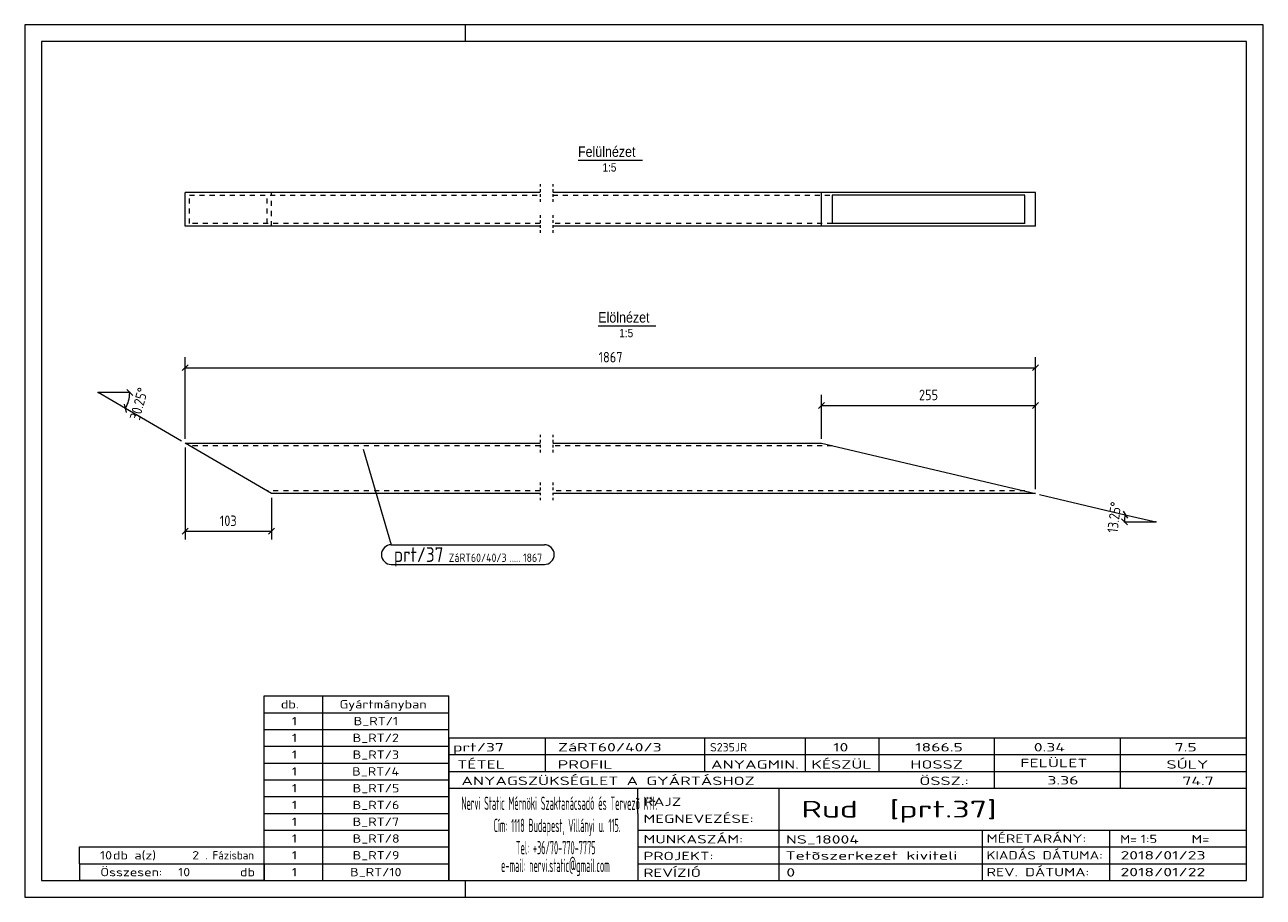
# Model space of a CAD drawing. Header units: millimetres. Extents: x 1 to 296, y 1 to 209.
import ezdxf

# ---------------------------------------------------------------- set-up
doc = ezdxf.new("R2010")
doc.units = ezdxf.units.MM
doc.header["$LTSCALE"] = 0.6
for name, pattern in [('XKITLINE00', [0]), ('XKITLINE01', [4, 1, -1, 1, -1]), ('XKITLINE02', [4, 2, -2])]:
    doc.linetypes.add(name, pattern=pattern)
for name, color, linetype, lineweight in [('DrawingSheet', 5, 'Continuous', 0), ('OtherObjectType', 1, 'Continuous', 0), ('Part', 2, 'Continuous', 0), ('PartMark', 3, 'Continuous', 0), ('Z-DIMENSIONS', 1, 'Continuous', 0)]:
    doc.layers.add(name, color=color, linetype=linetype, lineweight=lineweight)
doc.styles.add('ARIAL', font='ARIAL.TTF')
doc.styles.add('ISOCPEUR', font='ISOCPEUR.TTF')

msp = doc.modelspace()

# ---------------------------------------------------------------- linework, layer by layer
at = {"layer": 'DrawingSheet', "color": 2, "linetype": 'XKITLINE00', "lineweight": 0}
for p, q in [((296, 209), (1, 209)), ((1, 209), (1, 1)), ((106, 205), (106, 209)), ((296, 1), (296, 209)), ((106, 1), (106, 5)), ((1, 1), (296, 1))]:
    msp.add_line(p, q, dxfattribs=at)
at = {"layer": 'DrawingSheet', "color": 3, "linetype": 'XKITLINE00', "lineweight": 0}
for p, q in [((292, 205), (5, 205)), ((5, 205), (5, 5)), ((292, 5), (292, 205)), ((5, 5), (292, 5))]:
    msp.add_line(p, q, dxfattribs=at)
at = {"layer": 'OtherObjectType', "color": 6, "linetype": 'XKITLINE00', "lineweight": 0}
for p, q in [((132.78, 176.75), (148.17, 176.75)), ((137.61, 137.25), (151.33, 137.25))]:
    msp.add_line(p, q, dxfattribs=at)
at = {"layer": 'OtherObjectType', "color": 7, "linetype": 'XKITLINE00', "lineweight": 0}
for p, q in [((58, 49), (102, 49)), ((58, 45), (58, 49)), ((72, 45), (72, 49)), ((102, 45), (102, 49)), ((58, 45), (102, 45)), ((58, 41), (58, 45)), ((72, 41), (72, 45)), ((102, 41), (102, 45)), ((58, 41), (102, 41)), ((58, 37), (58, 41)), ((72, 37), (72, 41)), ((102, 37), (102, 41)), ((102, 39), (292, 39)), ((102, 39), (102, 35)), ((102, 39), (292, 39)), ((125, 35), (125, 39)), ((163, 35), (163, 39)), ((187, 35), (187, 39)), ((204.5, 35), (204.5, 39)), ((232, 35), (232, 39)), ((262, 35), (262, 39)), ((292, 35), (292, 39)), ((58, 37), (102, 37)), ((58, 33), (58, 37)), ((72, 33), (72, 37)), ((102, 33), (102, 37)), ((58, 33), (102, 33)), ((58, 29), (58, 33)), ((72, 29), (72, 33)), ((102, 35), (292, 35)), ((102, 35), (102, 5)), ((102, 35), (292, 35)), ((102, 29), (102, 33)), ((125, 31), (125, 35)), ((163, 31), (163, 35)), ((187, 31), (187, 35)), ((204.5, 31), (204.5, 35)), ((232, 31), (232, 35)), ((262, 31), (262, 35)), ((292, 31), (292, 35)), ((102, 31), (292, 31)), ((232, 27), (232, 31)), ((262, 27), (262, 31)), ((292, 27), (292, 31)), ((58, 29), (102, 29)), ((58, 25), (58, 29)), ((72, 25), (72, 29)), ((102, 25), (102, 29)), ((102, 27), (292, 27)), ((147, 21), (147, 27)), ((180.7, 17), (180.7, 27)), ((292, 21), (292, 27)), ((58, 25), (102, 25)), ((58, 21), (58, 25)), ((72, 21), (72, 25)), ((102, 21), (102, 25)), ((58, 21), (102, 21)), ((58, 17), (58, 21)), ((72, 17), (72, 21)), ((102, 17), (102, 21)), ((147, 21), (147, 5)), ((292, 17), (292, 21)), ((58, 17), (102, 17)), ((58, 13), (58, 17)), ((72, 13), (72, 17)), ((102, 13), (102, 17)), ((147, 17), (292, 17)), ((180.7, 5), (180.7, 17)), ((229.16, 13), (229.16, 17)), ((259.5, 5), (259.5, 17)), ((292, 13), (292, 17)), ((14, 9), (14, 13)), ((14, 13), (58, 13)), ((14, 13), (58, 13)), ((58, 9), (58, 13)), ((58, 13), (102, 13)), ((58, 9), (58, 13)), ((72, 9), (72, 13)), ((102, 9), (102, 13)), ((147, 13), (292, 13)), ((229.16, 5), (229.16, 13)), ((292, 9), (292, 13)), ((14, 9), (58, 9)), ((14, 9), (14, 5)), ((14, 9), (58, 9)), ((58, 9), (58, 5)), ((58, 9), (102, 9)), ((58, 5), (58, 9)), ((72, 5), (72, 9)), ((102, 5), (102, 9)), ((147, 9), (292, 9)), ((292, 5), (292, 9)), ((58, 5), (14, 5)), ((58, 5), (102, 5)), ((102, 5), (292, 5)), ((139.5, 5), (292, 5))]:
    msp.add_line(p, q, dxfattribs=at)
at = {"layer": 'Part', "color": 2, "linetype": 'XKITLINE00', "lineweight": 0}
for p, q in [((39.21, 161), (39.21, 169)), ((123.79, 169), (39.21, 169)), ((241.74, 169), (126.79, 169)), ((190.79, 161), (190.79, 169)), ((239.19, 168.4), (193.33, 168.4)), ((193.33, 168.4), (193.33, 161.6)), ((239.19, 161.6), (239.19, 168.4)), ((241.74, 161), (241.74, 169)), ((123.79, 161), (39.21, 161)), ((241.74, 161), (126.79, 161)), ((239.19, 161.6), (193.33, 161.6)), ((59.79, 97.25), (39.21, 109.25)), ((39.21, 109.25), (123.79, 109.25)), ((126.79, 109.25), (190.79, 109.25)), ((190.79, 109.25), (241.74, 97.25)), ((123.79, 97.25), (59.79, 97.25)), ((241.74, 97.25), (126.79, 97.25))]:
    msp.add_line(p, q, dxfattribs=at)
at = {"layer": 'Part', "color": 7, "linetype": 'XKITLINE02', "lineweight": 0}
for p, q in [((40.24, 161.6), (40.24, 168.4)), ((40.24, 168.4), (123.79, 168.4)), ((58.76, 161.6), (58.76, 168.4)), ((59.79, 161), (59.79, 169)), ((126.79, 168.4), (193.33, 168.4)), ((123.79, 161.6), (40.24, 161.6)), ((193.33, 161.6), (126.79, 161.6)), ((123.79, 108.65), (40.24, 108.65)), ((193.33, 108.65), (126.79, 108.65)), ((123.79, 97.85), (58.76, 97.85)), ((239.19, 97.85), (126.79, 97.85))]:
    msp.add_line(p, q, dxfattribs=at)
at = {"layer": 'Part', "color": 2, "linetype": 'XKITLINE01', "lineweight": 0}
for p, q in [((123.78, 171), (123.78, 166.4)), ((126.79, 171), (126.79, 166.4)), ((123.78, 163.6), (123.78, 159)), ((126.79, 163.6), (126.79, 159)), ((123.78, 111.25), (123.78, 106.65)), ((126.79, 111.25), (126.79, 106.65)), ((123.78, 99.85), (123.78, 95.24)), ((126.79, 99.85), (126.79, 95.24))]:
    msp.add_line(p, q, dxfattribs=at)
at = {"layer": 'PartMark', "color": 7, "linetype": 'XKITLINE00', "lineweight": 0}
for p, q in [((81.58, 107.81), (88.31, 85.04)), ((88.31, 85.04), (124.76, 85.04)), ((88.31, 80.34), (124.76, 80.34))]:
    msp.add_line(p, q, dxfattribs=at)
for centre, start, end in [((88.31, 82.69), 90, 270), ((124.76, 82.69), 270, 90)]:
    msp.add_arc(centre, 2.35, start, end, dxfattribs=at)
at = {"layer": 'Z-DIMENSIONS', "color": 7, "linetype": 'XKITLINE00', "lineweight": 0}
for p, q in [((39.92, 127.95), (38.5, 126.54)), ((39.21, 110.25), (39.21, 129.75)), ((39.21, 127.25), (241.74, 127.25)), ((242.44, 127.95), (241.03, 126.54)), ((241.74, 98.25), (241.74, 129.75)), ((26, 121.33), (18.5, 121.33)), ((24.98, 117.55), (18.5, 121.33)), ((26.71, 120.62), (25.29, 122.03)), ((25.23, 116.58), (24.72, 118.51)), ((191.49, 118.95), (190.08, 117.54)), ((190.79, 110.25), (190.79, 120.75)), ((190.79, 118.25), (241.74, 118.25)), ((242.44, 118.95), (241.03, 117.54)), ((241.74, 98.25), (241.74, 120.75)), ((38.35, 109.75), (24.98, 117.55)), ((39.21, 108.25), (39.21, 86.25)), ((59.79, 96.25), (59.79, 86.25)), ((242.71, 97.02), (263.14, 92.2)), ((262.62, 93.05), (263.67, 91.35)), ((263.14, 92.2), (270.44, 90.48)), ((39.92, 88.95), (38.5, 87.54)), ((60.49, 88.95), (59.08, 87.54)), ((262.24, 91.19), (263.65, 89.78)), ((262.94, 90.48), (270.44, 90.48)), ((39.21, 88.25), (59.79, 88.25))]:
    msp.add_line(p, q, dxfattribs=at)
for centre, start, end in [((18.5, 121.33), 329.747, 0), ((270.44, 90.48), 166.7468, 180)]:
    msp.add_arc(centre, 7.5, start, end, dxfattribs=at)
at = {"layer": 'Z-DIMENSIONS', "color": 3}
for p in [(39.21, 127.25), (241.74, 127.25), (190.79, 118.25), (241.74, 118.25), (39.21, 88.25), (59.79, 88.25)]:
    msp.add_point(p, dxfattribs=at)
at = {"layer": 'Z-DIMENSIONS', "color": 7}
for p in [(18.5, 121.33), (26, 121.33), (24.98, 117.55), (263.14, 92.2), (262.94, 90.48), (270.44, 90.48)]:
    msp.add_point(p, dxfattribs=at)

# ---------------------------------------------------------------- texts
at = {"layer": 'OtherObjectType', "color": 6, "style": 'ARIAL', "width": 0.85}
for s, height, p in [('Felülnézet', 2.5, (132.78, 177.5)), ('1:5', 2, (138.62, 174)), ('Elölnézet', 2.5, (137.61, 138)), ('1:5', 2, (142.62, 134.5))]:
    msp.add_text(s, height=height, dxfattribs=at).set_placement(p)
at = {"layer": 'OtherObjectType', "color": 7, "style": 'ISOCPEUR'}
for s, height, width, p in [('db.', 2, 1.211571, (62, 46)), ('Gyártmányban', 2, 1.211571, (76, 46)), ('1', 2, 1.211571, (64.63, 42)), ('B_RT/1', 2, 1.211571, (79.35, 42)), ('1', 2, 1.211571, (64.63, 38)), ('B_RT/2', 2, 1.211571, (79.1, 38)), ('1', 2, 1.211571, (64.63, 34)), ('B_RT/3', 2, 1.211571, (79.1, 34)), ('prt/37', 2, 1.525501, (103, 35.76)), ('ZáRT60/40/3', 2, 1.525501, (128, 35.76)), ('S235JR', 2, 1.02, (164.22, 35.76)), ('10', 2, 1.525501, (193.55, 35.76)), ('1866.5', 2, 1.525501, (213.08, 35.76)), ('0.34', 2, 1.525501, (241.35, 35.76)), ('7.5', 2, 1.525501, (274.91, 35.76)), ('TÉTEL', 2, 1.525501, (104, 31.66)), ('PROFIL', 2, 1.525501, (127.96, 31.66)), ('ANYAGMIN.', 2, 1.525501, (164.47, 31.66)), ('KÉSZÜL', 2, 1.525501, (188.37, 31.66)), ('HOSSZ', 2, 1.525501, (211.96, 31.66)), ('FELÜLET', 2, 1.525501, (238.13, 32)), ('SÚLY', 2, 1.525501, (272.96, 31.66)), ('1', 2, 1.211571, (64.63, 30)), ('B_RT/4', 2, 1.211571, (78.98, 30)), ('ANYAGSZÜKSÉGLET A GYÁRTÁSHOZ', 2, 1.525501, (105, 27.75)), ('ÖSSZ.:', 2, 1.525501, (214.1, 27.75)), ('3.36', 2, 1.525501, (244.59, 27.88)), ('74.7', 2, 1.525501, (276.75, 27.75)), ('1', 2, 1.211571, (64.63, 26)), ('B_RT/5', 2, 1.211571, (79.1, 26)), ('1', 2, 1.211571, (64.63, 22)), ('B_RT/6', 2, 1.211571, (79.1, 22)), ('Nervi Static Mérnöki\xa0Szaktanácsadó\xa0és\xa0Tervezõ Kft.', 3.1765, 0.403093, (105, 21.82)), ('RAJZ', 2, 1.445, (148.38, 22.78)), ('Rud  [prt.37]', 4, 1.474651, (186, 20)), ('MEGNEVEZÉSE:', 2, 1.445, (148.38, 18.72)), ('1', 2, 1.211571, (64.63, 18)), ('B_RT/7', 2, 1.211571, (79.1, 18)), ('Cím:\xa01118 Budapest, Villányi u. 115.', 3.1765, 0.403093, (112.69, 16.53)), ('1', 2, 1.211571, (64.63, 14)), ('B_RT/8', 2, 1.211571, (79.1, 14)), ('MUNKASZÁM:', 2, 1.445, (148.38, 13.84)), ('NS_18004', 2, 1.525501, (182.28, 13.78)), ('MÉRETARÁNY:', 2, 1.36, (230.1, 14)), ('M=', 2, 1.211571, (261.91, 13.84)), ('1:5', 2, 1.275, (266.79, 13.9)), ('M=', 2, 1.275, (278.95, 13.87)), ('10', 2, 1.211571, (18.92, 10)), ('db a(z)', 2, 1.211571, (22, 10)), ('2', 2, 1.211571, (40.86, 10)), ('. Fázisban', 2, 0.935, (44, 10)), ('1', 2, 1.211571, (64.63, 10)), ('B_RT/9', 2, 1.211571, (79.1, 10)), ('Tel:\xa0+36/70-770-7775', 3.1765, 0.403093, (117.97, 11.24)), ('PROJEKT:', 2, 1.445, (148.38, 9.84)), ('Tetõszerkezet kiviteli ', 2, 1.525501, (182.2, 9.94)), ('KIADÁS DÁTUMA:', 2, 1.275, (230.1, 10)), ('2018/01/23', 2, 1.525501, (262, 10)), ('e-mail:\xa0nervi.static@gmail.com', 3.1765, 0.403093, (114.45, 7)), ('Összesen:            db', 2, 1.211571, (19, 6)), ('10', 2, 1.211571, (37.53, 6)), ('1', 2, 1.211571, (64.63, 6)), ('B_RT/10', 2, 1.211571, (78.49, 6)), ('REVÍZIÓ', 2, 1.445, (148.38, 5.84)), ('0', 2, 1.525501, (182.41, 5.92)), ('REV. DÁTUMA:', 2, 1.36, (230.1, 6)), ('2018/01/22', 2, 1.525501, (262, 6))]:
    msp.add_text(s, height=height, dxfattribs=dict(at, width=width)).set_placement(p)
at = {"layer": 'PartMark', "color": 3, "style": 'ISOCPEUR', "width": 0.85}
msp.add_text('prt/37', height=3.5, dxfattribs=at).set_placement((88.91, 80.94))
at = {"layer": 'PartMark', "color": 4, "style": 'ISOCPEUR', "width": 0.85}
for s, p in [('ZáRT60/40/3', (101.99, 80.94)), ('1867', (119.69, 80.94)), ('.....', (116.52, 80.94))]:
    msp.add_text(s, height=2, dxfattribs=at).set_placement(p)
at = {"layer": 'Z-DIMENSIONS', "color": 3, "style": 'ISOCPEUR', "width": 0.85}
for s, p in [('1867', (137.68, 128.5)), ('255', (214, 119.5)), ('103', (47.46, 89.5))]:
    msp.add_text(s, height=2.5, dxfattribs=at).set_placement(p)
for s, rotation, p in [('30.25°', 74.8741, (28.36, 114.54)), ('13.25°', 83.3711, (261.31, 87.76))]:
    msp.add_text(s, height=2.5, rotation=rotation, dxfattribs=at).set_placement(p)

doc.saveas('drawing.dxf')
